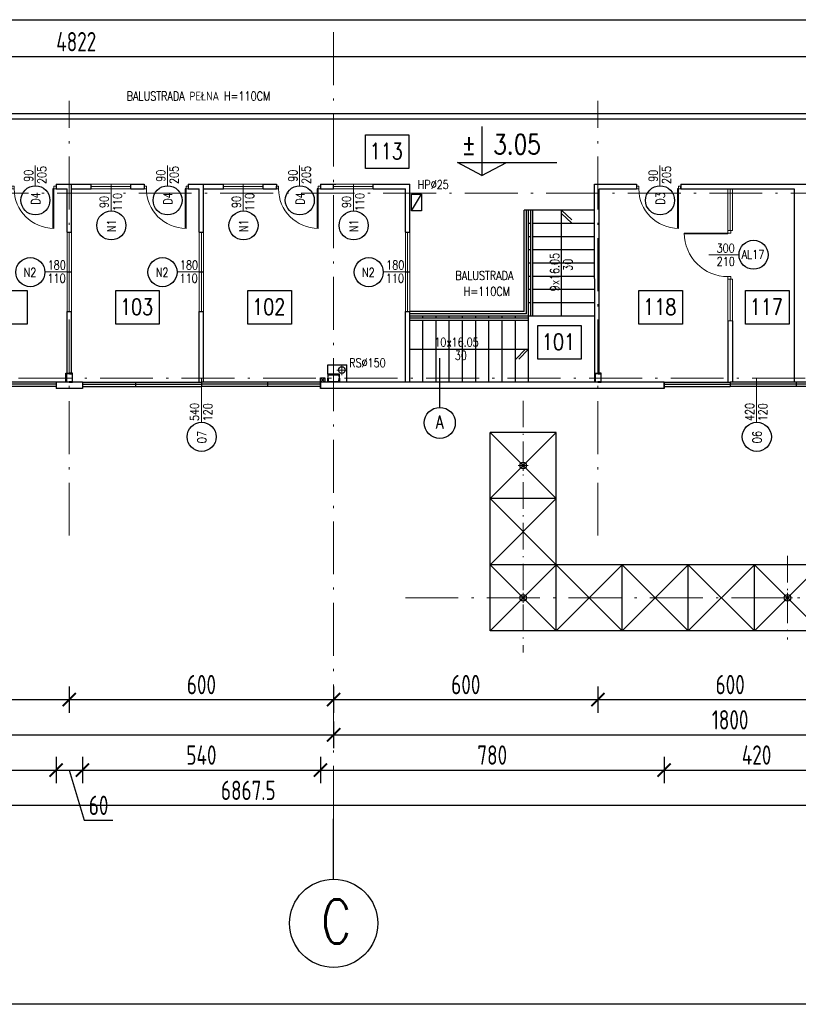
# Model space of a CAD drawing. Extents: x 153948 to 285449, y -89387 to -60195.
# Tile 20 of 108: x 251608 to 253375, y -89387 to -87152. Entities that reach past the tile are written whole.
import ezdxf
from ezdxf.enums import TextEntityAlignment as Align

# ---------------------------------------------------------------- set-up
doc = ezdxf.new("R2010")
doc.units = 0
doc.header["$LTSCALE"] = 100
doc.header["$MEASUREMENT"] = 0
doc.header["$PDMODE"] = 1
doc.linetypes.add('ACAD_ISO10W100', pattern=[18.5, 12, -3, 0.5, -3])
doc.linetypes.add('HIDDEN2', pattern=[4.7625, 3.175, -1.5875])
doc.layers.get('0').update_dxf_attribs({"linetype": 'CONTINUOUS'})
doc.layers.get('DEFPOINTS').update_dxf_attribs({"linetype": 'CONTINUOUS'})
for name, color, linetype in [('1', 2, 'CONTINUOUS'), ('A-ARM', 2, 'CONTINUOUS'), ('A-BUD-OP', 3, 'CONTINUOUS'), ('DRZWI', 5, 'CONTINUOUS'), ('K-STA', 2, 'CONTINUOUS'), ('OBRYS', 8, 'CONTINUOUS'), ('OKNA', 5, 'CONTINUOUS'), ('OPIS-POM', 2, 'CONTINUOUS'), ('R-----OP', 2, 'CONTINUOUS'), ('RYNNY', 2, 'CONTINUOUS'), ('SCHODY', 2, 'CONTINUOUS'), ('SCIANY-GK', 11, 'CONTINUOUS'), ('TEXT1', 2, 'CONTINUOUS'), ('WYMIARY', 1, 'CONTINUOUS')]:
    doc.layers.add(name, color=color, linetype=linetype)
for name, color, linetype, lineweight in [('ALUMINIUM', 5, 'CONTINUOUS', 13), ('OSIE', 8, 'ACAD_ISO10W100', 15), ('PANELE', 3, 'CONTINUOUS', 25)]:
    doc.layers.add(name, color=color, linetype=linetype, lineweight=lineweight)
doc.styles.add('DYBY-NORMALNY-0-8-N', font='ROMANS.SHX', dxfattribs={"width": 0.8})
doc.styles.add('STYLE2', font='isocp.shx', dxfattribs={"width": 0.8})
doc.styles.add('TXT3', font='SIMPLEX.SHX', dxfattribs={"width": 0.75, "height": 40})
doc.dimstyles.new('KRESKI_100', dxfattribs={"dimscale": 20, "dimtxt": 2.2, "dimasz": 1.5, "dimexe": 1.5, "dimexo": 1.5, "dimgap": 0.6, "dimtad": 1, "dimdec": 1, "dimrnd": 0.5, "dimdsep": 46, "dimtxsty": 'STYLE2', "dimblk1": 'ARCHTICK', "dimblk2": 'ARCHTICK', "dimsah": 1, "dimcen": 2.5, "dimdle": 1.5, "dimclrd": 10, "dimclre": 10, "dimclrt": 15, "dimadec": 0, "dimazin": 0, "dimtfac": 1, "dimtdec": 1, "dimtmove": 1, "dimatfit": 3, "dimldrblk": 'ARCHTICK', "dimfxl": 1.5, "dimfxlon": 1, "dimtolj": 1, "dimtzin": 0, "dimarcsym": 0})

# ---------------------------------------------------------------- blocks, each defined once
blk = doc.blocks.new('SC200X2')
at = {"layer": '1'}
for points in [[(-10, 7.5), (-10, 0), (-9.7, 0, 0.391021), (-9.1, 0.6), (-8.7, 5.6, -0.391021), (-7.6, 6.6), (7.6, 6.6, -0.391021), (8.7, 5.6), (9.1, 0.6, 0.391021), (9.7, 0), (10, 0), (10, 7.5)], [(-10, -7.5), (-10, 0), (-9.7, 0, -0.391021), (-9.1, -0.6), (-8.7, -5.6, 0.391021), (-7.6, -6.6), (7.6, -6.6, 0.391021), (8.7, -5.6), (9.1, -0.6, -0.391021), (9.7, 0), (10, 0), (10, -7.5)]]:
    blk.add_lwpolyline(points, format="xyb", close=True, dxfattribs=at)
blk = doc.blocks.new('SC260X2')
at = {"layer": '1'}
for points in [[(-13, 9), (-13, 0), (-12.4, 0), (-12.1, 7, -0.401015), (-11.1, 7.9), (11.1, 7.9, -0.401015), (12.1, 7), (12.4, 0), (13, 0), (13, 9)], [(-13, -9), (-13, 0), (-12.4, 0), (-12.1, -7, 0.401015), (-11.1, -7.9), (11.1, -7.9, 0.401015), (12.1, -7), (12.4, 0), (13, 0), (13, -9)]]:
    blk.add_lwpolyline(points, format="xyb", close=True, dxfattribs=at)
blk = doc.blocks.new('O120')
at = {"layer": 'OKNA', "ltscale": 0.1}
for p, q in [((0, 10), (120, 10)), ((0, 10), (0, 0)), ((0, 5), (120, 5)), ((0, 0), (120, 0)), ((120, 10), (120, 0))]:
    blk.add_line(p, q, dxfattribs=at)
blk = doc.blocks.new('O150')
at = {"layer": 'OKNA', "ltscale": 0.1}
for p, q in [((0, 0), (150, 0)), ((0, 0), (0, -10)), ((150, 0), (150, -10)), ((0, -5), (150, -5)), ((0, -10), (150, -10))]:
    blk.add_line(p, q, dxfattribs=at)
blk = doc.blocks.new('D100')
at = {"layer": 'ALUMINIUM'}
for p, q in [((0, 0), (0, -6)), ((0, 0), (5, 0)), ((5, -6), (5, 0)), ((95, 0), (100, 0)), ((95, 0), (95, -6)), ((100, 0), (100, -6)), ((0, -6), (5, -6)), ((95, -6), (100, -6))]:
    blk.add_line(p, q, dxfattribs=at)
at = {"layer": 'ALUMINIUM', "lineweight": 9}
blk.add_line((95, -6), (95, -96), dxfattribs=at)
blk.add_arc((95, -6), 90, 180, 270, dxfattribs=at)
at = {"layer": 'DEFPOINTS'}
for p, q in [((93, -6), (93, -95.9)), ((95, -6), (93, -6))]:
    blk.add_line(p, q, dxfattribs=at)
blk = doc.blocks.new('D110')
at = {"layer": 'ALUMINIUM'}
for p, q in [((0, 0), (5.5, 0)), ((0, 0), (0, -6.6)), ((5.5, -6.6), (5.5, 0)), ((104.5, 0), (104.5, -6.6)), ((104.5, 0), (110, 0)), ((110, 0), (110, -6.6)), ((0, -6.6), (5.5, -6.6)), ((104.5, -6.6), (102.3, -6.6)), ((102.3, -6.6), (102.3, -105.5)), ((104.5, -6.6), (110, -6.6)), ((104.5, -6.6), (104.5, -105.6))]:
    blk.add_line(p, q, dxfattribs=at)
blk.add_arc((104.5, -6.6), 99, 180, 270, dxfattribs=at)
blk = doc.blocks.new('_ARCHTICK')
at = {"color": 0, "linetype": 'ByBlock', "const_width": 0.15}
blk.add_lwpolyline([(-0.5, -0.5), (0.5, 0.5)], dxfattribs=at)
blk = doc.blocks.new('*D293')
at = {"layer": 'DEFPOINTS', "color": 0, "ltscale": 0.1, "transparency": 16777216}
for p in [(248692.9, -87989.2), (255560.4, -88489.2), (255560.4, -88935.2)]:
    blk.add_point(p, dxfattribs=at)
at = {"layer": 'WYMIARY', "color": 10, "lineweight": -2, "ltscale": 0.1, "transparency": 16777216}
for p, q in [((248692.9, -88905.2), (248692.9, -88965.2)), ((255560.4, -88905.2), (255560.4, -88965.2)), ((248662.9, -88935.2), (255590.4, -88935.2))]:
    blk.add_line(p, q, dxfattribs=at)
at = {"layer": 'WYMIARY', "color": 10, "lineweight": -2, "ltscale": 0.1, "transparency": 16777216, "xscale": 30, "yscale": 30, "zscale": 30, "rotation": 180}
blk.add_blockref('_ARCHTICK', (248692.9, -88935.2), dxfattribs=at)
at = {"layer": 'WYMIARY', "color": 10, "lineweight": -2, "ltscale": 0.1, "transparency": 16777216, "xscale": 30, "yscale": 30, "zscale": 30}
blk.add_blockref('_ARCHTICK', (255560.4, -88935.2), dxfattribs=at)
at = {"layer": 'WYMIARY', "color": 15, "ltscale": 0.1, "transparency": 16777216, "insert": (252126.7, -88901.2), "char_height": 44, "attachment_point": 5, "style": 'STYLE2'}
blk.add_mtext('\\A1;6867.5', dxfattribs=at)
blk = doc.blocks.new('*D296')
at = {"layer": 'DEFPOINTS', "color": 0, "ltscale": 0.1, "transparency": 16777216}
for p in [(250520.4, -88695.2), (252320.4, -88695.2), (252320.4, -88775.2)]:
    blk.add_point(p, dxfattribs=at)
at = {"layer": 'WYMIARY', "color": 10, "lineweight": -2, "ltscale": 0.1, "transparency": 16777216}
for p, q in [((250520.4, -88745.2), (250520.4, -88805.2)), ((252320.4, -88745.2), (252320.4, -88805.2)), ((250490.4, -88775.2), (252350.4, -88775.2))]:
    blk.add_line(p, q, dxfattribs=at)
at = {"layer": 'WYMIARY', "color": 10, "lineweight": -2, "ltscale": 0.1, "transparency": 16777216, "xscale": 30, "yscale": 30, "zscale": 30, "rotation": 180}
blk.add_blockref('_ARCHTICK', (250520.4, -88775.2), dxfattribs=at)
at = {"layer": 'WYMIARY', "color": 10, "lineweight": -2, "ltscale": 0.1, "transparency": 16777216, "xscale": 30, "yscale": 30, "zscale": 30}
blk.add_blockref('_ARCHTICK', (252320.4, -88775.2), dxfattribs=at)
at = {"layer": 'WYMIARY', "color": 15, "ltscale": 0.1, "transparency": 16777216, "insert": (251420.4, -88741.2), "char_height": 44, "attachment_point": 5, "style": 'STYLE2'}
blk.add_mtext('\\A1;1800', dxfattribs=at)
blk = doc.blocks.new('*D297')
at = {"layer": 'DEFPOINTS', "color": 0, "ltscale": 0.1, "transparency": 16777216}
for p in [(252320.4, -88695.2), (254120.4, -88695.2), (254120.4, -88775.2)]:
    blk.add_point(p, dxfattribs=at)
at = {"layer": 'WYMIARY', "color": 10, "lineweight": -2, "ltscale": 0.1, "transparency": 16777216}
for p, q in [((252320.4, -88745.2), (252320.4, -88805.2)), ((254120.4, -88745.2), (254120.4, -88805.2)), ((252290.4, -88775.2), (254150.4, -88775.2))]:
    blk.add_line(p, q, dxfattribs=at)
at = {"layer": 'WYMIARY', "color": 10, "lineweight": -2, "ltscale": 0.1, "transparency": 16777216, "xscale": 30, "yscale": 30, "zscale": 30, "rotation": 180}
blk.add_blockref('_ARCHTICK', (252320.4, -88775.2), dxfattribs=at)
at = {"layer": 'WYMIARY', "color": 10, "lineweight": -2, "ltscale": 0.1, "transparency": 16777216, "xscale": 30, "yscale": 30, "zscale": 30}
blk.add_blockref('_ARCHTICK', (254120.4, -88775.2), dxfattribs=at)
at = {"layer": 'WYMIARY', "color": 15, "ltscale": 0.1, "transparency": 16777216, "insert": (253220.4, -88741.2), "char_height": 44, "attachment_point": 5, "style": 'STYLE2'}
blk.add_mtext('\\A1;1800', dxfattribs=at)
blk = doc.blocks.new('*D306')
at = {"layer": 'DEFPOINTS', "color": 0, "ltscale": 0.1, "transparency": 16777216}
for p in [(251120.4, -88615.2), (251720.4, -88615.2), (251720.4, -88695.2)]:
    blk.add_point(p, dxfattribs=at)
at = {"layer": 'WYMIARY', "color": 10, "lineweight": -2, "ltscale": 0.1, "transparency": 16777216}
for p, q in [((251120.4, -88665.2), (251120.4, -88725.2)), ((251720.4, -88665.2), (251720.4, -88725.2)), ((251090.4, -88695.2), (251750.4, -88695.2))]:
    blk.add_line(p, q, dxfattribs=at)
at = {"layer": 'WYMIARY', "color": 10, "lineweight": -2, "ltscale": 0.1, "transparency": 16777216, "xscale": 30, "yscale": 30, "zscale": 30, "rotation": 180}
blk.add_blockref('_ARCHTICK', (251120.4, -88695.2), dxfattribs=at)
at = {"layer": 'WYMIARY', "color": 10, "lineweight": -2, "ltscale": 0.1, "transparency": 16777216, "xscale": 30, "yscale": 30, "zscale": 30}
blk.add_blockref('_ARCHTICK', (251720.4, -88695.2), dxfattribs=at)
at = {"layer": 'WYMIARY', "color": 15, "ltscale": 0.1, "transparency": 16777216, "insert": (251420.4, -88661.2), "char_height": 44, "attachment_point": 5, "style": 'STYLE2'}
blk.add_mtext('\\A1;600', dxfattribs=at)
blk = doc.blocks.new('*D307')
at = {"layer": 'DEFPOINTS', "color": 0, "ltscale": 0.1, "transparency": 16777216}
for p in [(252320.4, -88615.2), (251720.4, -88645.2), (252320.4, -88695.2)]:
    blk.add_point(p, dxfattribs=at)
at = {"layer": 'WYMIARY', "color": 10, "lineweight": -2, "ltscale": 0.1, "transparency": 16777216}
for p, q in [((252320.4, -88665.2), (252320.4, -88725.2)), ((251690.4, -88695.2), (252350.4, -88695.2)), ((251720.4, -88675.2), (251720.4, -88725.2))]:
    blk.add_line(p, q, dxfattribs=at)
at = {"layer": 'WYMIARY', "color": 10, "lineweight": -2, "ltscale": 0.1, "transparency": 16777216, "xscale": 30, "yscale": 30, "zscale": 30, "rotation": 180}
blk.add_blockref('_ARCHTICK', (251720.4, -88695.2), dxfattribs=at)
at = {"layer": 'WYMIARY', "color": 10, "lineweight": -2, "ltscale": 0.1, "transparency": 16777216, "xscale": 30, "yscale": 30, "zscale": 30}
blk.add_blockref('_ARCHTICK', (252320.4, -88695.2), dxfattribs=at)
at = {"layer": 'WYMIARY', "color": 15, "ltscale": 0.1, "transparency": 16777216, "insert": (252020.4, -88661.2), "char_height": 44, "attachment_point": 5, "style": 'STYLE2'}
blk.add_mtext('\\A1;600', dxfattribs=at)
blk = doc.blocks.new('*D308')
at = {"layer": 'DEFPOINTS', "color": 0, "ltscale": 0.1, "transparency": 16777216}
for p in [(252320.4, -88615.2), (252920.4, -88615.2), (252920.4, -88695.2)]:
    blk.add_point(p, dxfattribs=at)
at = {"layer": 'WYMIARY', "color": 10, "lineweight": -2, "ltscale": 0.1, "transparency": 16777216}
for p, q in [((252320.4, -88665.2), (252320.4, -88725.2)), ((252920.4, -88665.2), (252920.4, -88725.2)), ((252290.4, -88695.2), (252950.4, -88695.2))]:
    blk.add_line(p, q, dxfattribs=at)
at = {"layer": 'WYMIARY', "color": 10, "lineweight": -2, "ltscale": 0.1, "transparency": 16777216, "xscale": 30, "yscale": 30, "zscale": 30, "rotation": 180}
blk.add_blockref('_ARCHTICK', (252320.4, -88695.2), dxfattribs=at)
at = {"layer": 'WYMIARY', "color": 10, "lineweight": -2, "ltscale": 0.1, "transparency": 16777216, "xscale": 30, "yscale": 30, "zscale": 30}
blk.add_blockref('_ARCHTICK', (252920.4, -88695.2), dxfattribs=at)
at = {"layer": 'WYMIARY', "color": 15, "ltscale": 0.1, "transparency": 16777216, "insert": (252620.4, -88661.2), "char_height": 44, "attachment_point": 5, "style": 'STYLE2'}
blk.add_mtext('\\A1;600', dxfattribs=at)
blk = doc.blocks.new('*D309')
at = {"layer": 'DEFPOINTS', "color": 0, "ltscale": 0.1, "transparency": 16777216}
for p in [(252920.4, -88615.2), (253520.4, -88615.2), (253520.4, -88695.2)]:
    blk.add_point(p, dxfattribs=at)
at = {"layer": 'WYMIARY', "color": 10, "lineweight": -2, "ltscale": 0.1, "transparency": 16777216}
for p, q in [((252920.4, -88665.2), (252920.4, -88725.2)), ((253520.4, -88665.2), (253520.4, -88725.2)), ((252890.4, -88695.2), (253550.4, -88695.2))]:
    blk.add_line(p, q, dxfattribs=at)
at = {"layer": 'WYMIARY', "color": 10, "lineweight": -2, "ltscale": 0.1, "transparency": 16777216, "xscale": 30, "yscale": 30, "zscale": 30, "rotation": 180}
blk.add_blockref('_ARCHTICK', (252920.4, -88695.2), dxfattribs=at)
at = {"layer": 'WYMIARY', "color": 10, "lineweight": -2, "ltscale": 0.1, "transparency": 16777216, "xscale": 30, "yscale": 30, "zscale": 30}
blk.add_blockref('_ARCHTICK', (253520.4, -88695.2), dxfattribs=at)
at = {"layer": 'WYMIARY', "color": 15, "ltscale": 0.1, "transparency": 16777216, "insert": (253220.4, -88661.2), "char_height": 44, "attachment_point": 5, "style": 'STYLE2'}
blk.add_mtext('\\A1;600', dxfattribs=at)
blk = doc.blocks.new('*D324')
at = {"layer": 'DEFPOINTS', "color": 0, "ltscale": 0.1, "transparency": 16777216}
for p in [(251150.4, -88775.2), (251690.4, -88775.2), (251690.4, -88855.2)]:
    blk.add_point(p, dxfattribs=at)
at = {"layer": 'WYMIARY', "color": 10, "lineweight": -2, "ltscale": 0.1, "transparency": 16777216}
for p, q in [((251150.4, -88825.2), (251150.4, -88885.2)), ((251690.4, -88825.2), (251690.4, -88885.2)), ((251120.4, -88855.2), (251720.4, -88855.2))]:
    blk.add_line(p, q, dxfattribs=at)
at = {"layer": 'WYMIARY', "color": 10, "lineweight": -2, "ltscale": 0.1, "transparency": 16777216, "xscale": 30, "yscale": 30, "zscale": 30, "rotation": 180}
blk.add_blockref('_ARCHTICK', (251150.4, -88855.2), dxfattribs=at)
at = {"layer": 'WYMIARY', "color": 10, "lineweight": -2, "ltscale": 0.1, "transparency": 16777216, "xscale": 30, "yscale": 30, "zscale": 30}
blk.add_blockref('_ARCHTICK', (251690.4, -88855.2), dxfattribs=at)
at = {"layer": 'WYMIARY', "color": 15, "ltscale": 0.1, "transparency": 16777216, "insert": (251420.4, -88821.2), "char_height": 44, "attachment_point": 5, "style": 'STYLE2'}
blk.add_mtext('\\A1;540', dxfattribs=at)
blk = doc.blocks.new('*D325')
at = {"layer": 'DEFPOINTS', "color": 0, "ltscale": 0.1, "transparency": 16777216}
for p in [(251690.4, -88775.2), (251750.4, -88775.2), (251750.4, -88855.2)]:
    blk.add_point(p, dxfattribs=at)
at = {"layer": 'WYMIARY', "color": 10, "lineweight": -2, "ltscale": 0.1, "transparency": 16777216}
for p, q in [((251690.4, -88825.2), (251690.4, -88885.2)), ((251750.4, -88825.2), (251750.4, -88885.2)), ((251660.4, -88855.2), (251780.4, -88855.2)), ((251720.4, -88855.2), (251754.6, -88969.2)), ((251754.6, -88969.2), (251819.5, -88969.2))]:
    blk.add_line(p, q, dxfattribs=at)
at = {"layer": 'WYMIARY', "color": 10, "lineweight": -2, "ltscale": 0.1, "transparency": 16777216, "xscale": 30, "yscale": 30, "zscale": 30, "rotation": 180}
blk.add_blockref('_ARCHTICK', (251690.4, -88855.2), dxfattribs=at)
at = {"layer": 'WYMIARY', "color": 10, "lineweight": -2, "ltscale": 0.1, "transparency": 16777216, "xscale": 30, "yscale": 30, "zscale": 30}
blk.add_blockref('_ARCHTICK', (251750.4, -88855.2), dxfattribs=at)
at = {"layer": 'WYMIARY', "color": 15, "ltscale": 0.1, "transparency": 16777216, "insert": (251787, -88935.2), "char_height": 44, "attachment_point": 5, "style": 'STYLE2'}
blk.add_mtext('\\A1;60', dxfattribs=at)
blk = doc.blocks.new('*D326')
at = {"layer": 'DEFPOINTS', "color": 0, "ltscale": 0.1, "transparency": 16777216}
for p in [(251750.4, -88775.2), (252290.4, -88775.2), (252290.4, -88855.2)]:
    blk.add_point(p, dxfattribs=at)
at = {"layer": 'WYMIARY', "color": 10, "lineweight": -2, "ltscale": 0.1, "transparency": 16777216}
for p, q in [((251750.4, -88825.2), (251750.4, -88885.2)), ((252290.4, -88825.2), (252290.4, -88885.2)), ((251720.4, -88855.2), (252320.4, -88855.2))]:
    blk.add_line(p, q, dxfattribs=at)
at = {"layer": 'WYMIARY', "color": 10, "lineweight": -2, "ltscale": 0.1, "transparency": 16777216, "xscale": 30, "yscale": 30, "zscale": 30, "rotation": 180}
blk.add_blockref('_ARCHTICK', (251750.4, -88855.2), dxfattribs=at)
at = {"layer": 'WYMIARY', "color": 10, "lineweight": -2, "ltscale": 0.1, "transparency": 16777216, "xscale": 30, "yscale": 30, "zscale": 30}
blk.add_blockref('_ARCHTICK', (252290.4, -88855.2), dxfattribs=at)
at = {"layer": 'WYMIARY', "color": 15, "ltscale": 0.1, "transparency": 16777216, "insert": (252020.4, -88821.2), "char_height": 44, "attachment_point": 5, "style": 'STYLE2'}
blk.add_mtext('\\A1;540', dxfattribs=at)
blk = doc.blocks.new('*D327')
at = {"layer": 'DEFPOINTS', "color": 0, "ltscale": 0.1, "transparency": 16777216}
for p in [(252290.4, -88775.2), (253070.4, -88775.2), (253070.4, -88855.2)]:
    blk.add_point(p, dxfattribs=at)
at = {"layer": 'WYMIARY', "color": 10, "lineweight": -2, "ltscale": 0.1, "transparency": 16777216}
for p, q in [((252290.4, -88825.2), (252290.4, -88885.2)), ((253070.4, -88825.2), (253070.4, -88885.2)), ((252260.4, -88855.2), (253100.4, -88855.2))]:
    blk.add_line(p, q, dxfattribs=at)
at = {"layer": 'WYMIARY', "color": 10, "lineweight": -2, "ltscale": 0.1, "transparency": 16777216, "xscale": 30, "yscale": 30, "zscale": 30, "rotation": 180}
blk.add_blockref('_ARCHTICK', (252290.4, -88855.2), dxfattribs=at)
at = {"layer": 'WYMIARY', "color": 10, "lineweight": -2, "ltscale": 0.1, "transparency": 16777216, "xscale": 30, "yscale": 30, "zscale": 30}
blk.add_blockref('_ARCHTICK', (253070.4, -88855.2), dxfattribs=at)
at = {"layer": 'WYMIARY', "color": 15, "ltscale": 0.1, "transparency": 16777216, "insert": (252680.4, -88821.2), "char_height": 44, "attachment_point": 5, "style": 'STYLE2'}
blk.add_mtext('\\A1;780', dxfattribs=at)
blk = doc.blocks.new('*D328')
at = {"layer": 'DEFPOINTS', "color": 0, "ltscale": 0.1, "transparency": 16777216}
for p in [(253070.4, -88775.2), (253490.4, -88775.2), (253490.4, -88855.2)]:
    blk.add_point(p, dxfattribs=at)
at = {"layer": 'WYMIARY', "color": 10, "lineweight": -2, "ltscale": 0.1, "transparency": 16777216}
for p, q in [((253070.4, -88825.2), (253070.4, -88885.2)), ((253490.4, -88825.2), (253490.4, -88885.2)), ((253040.4, -88855.2), (253520.4, -88855.2))]:
    blk.add_line(p, q, dxfattribs=at)
at = {"layer": 'WYMIARY', "color": 10, "lineweight": -2, "ltscale": 0.1, "transparency": 16777216, "xscale": 30, "yscale": 30, "zscale": 30, "rotation": 180}
blk.add_blockref('_ARCHTICK', (253070.4, -88855.2), dxfattribs=at)
at = {"layer": 'WYMIARY', "color": 10, "lineweight": -2, "ltscale": 0.1, "transparency": 16777216, "xscale": 30, "yscale": 30, "zscale": 30}
blk.add_blockref('_ARCHTICK', (253490.4, -88855.2), dxfattribs=at)
at = {"layer": 'WYMIARY', "color": 15, "ltscale": 0.1, "transparency": 16777216, "insert": (253280.4, -88821.1), "char_height": 44, "attachment_point": 5, "style": 'STYLE2'}
blk.add_mtext('\\A1;420', dxfattribs=at)
blk = doc.blocks.new('*D343')
at = {"layer": 'DEFPOINTS', "color": 0, "ltscale": 0.1, "transparency": 16777216}
for p in [(254147.4, -87236), (249325.3, -87365.7), (254147.4, -87365.7)]:
    blk.add_point(p, dxfattribs=at)
at = {"layer": 'WYMIARY', "color": 10, "lineweight": -2, "ltscale": 0.1, "transparency": 16777216}
for p, q in [((249325.3, -87266), (249325.3, -87206)), ((254147.4, -87266), (254147.4, -87206)), ((249295.3, -87236), (254177.4, -87236))]:
    blk.add_line(p, q, dxfattribs=at)
at = {"layer": 'WYMIARY', "color": 10, "lineweight": -2, "ltscale": 0.1, "transparency": 16777216, "xscale": 30, "yscale": 30, "zscale": 30, "rotation": 180}
blk.add_blockref('_ARCHTICK', (249325.3, -87236), dxfattribs=at)
at = {"layer": 'WYMIARY', "color": 10, "lineweight": -2, "ltscale": 0.1, "transparency": 16777216, "xscale": 30, "yscale": 30, "zscale": 30}
blk.add_blockref('_ARCHTICK', (254147.4, -87236), dxfattribs=at)
at = {"layer": 'WYMIARY', "color": 15, "ltscale": 0.1, "transparency": 16777216, "insert": (251736.3, -87202), "char_height": 44, "attachment_point": 5, "style": 'STYLE2'}
blk.add_mtext('\\A1;4822', dxfattribs=at)

msp = doc.modelspace()

# ---------------------------------------------------------------- linework, layer by layer
at = {"layer": 'A-ARM'}
msp.add_line((252497.12, -87586.12), (252519.62, -87547.8), dxfattribs=at)
msp.add_lwpolyline([(252519.62, -87586.12), (252497.12, -87586.12), (252497.12, -87547.8), (252519.62, -87547.8)], close=True, dxfattribs=at)
at = {"layer": 'A-BUD-OP'}
for p, q in [((252657.09, -87394.32), (252657.09, -87505.41)), ((252601.52, -87476.43), (252826.74, -87476.43)), ((252657.09, -87505.41), (252601.52, -87476.43)), ((252657.09, -87505.41), (252712.67, -87476.43))]:
    msp.add_line(p, q, dxfattribs=at)
at = {"layer": 'ALUMINIUM', "ltscale": 0.1}
for p, q in [((251770.4, -87535.68), (251770.4, -87525.66)), ((251860.4, -87525.68), (251770.4, -87525.68)), ((251860.4, -87530.68), (251770.4, -87530.68)), ((251860.4, -87535.68), (251860.4, -87525.68)), ((252070.4, -87535.68), (252070.4, -87525.66)), ((252160.4, -87525.68), (252070.4, -87525.68)), ((252160.4, -87530.68), (252070.4, -87530.68)), ((252160.4, -87535.68), (252160.4, -87525.68)), ((252320.4, -87535.68), (252320.4, -87525.68)), ((252320.4, -87525.68), (252410.4, -87525.68)), ((252320.4, -87530.68), (252410.4, -87530.68)), ((252410.4, -87535.68), (252410.4, -87525.66)), ((252410.4, -87535.7), (252410.4, -87525.7)), ((251860.4, -87535.68), (251770.4, -87535.68)), ((252160.4, -87535.68), (252070.4, -87535.68)), ((252320.4, -87535.68), (252410.4, -87535.68)), ((253215.4, -87630.7), (253215.37, -87535.7)), ((253220.4, -87630.7), (253220.36, -87535.7)), ((253225.4, -87630.7), (253225.37, -87535.7)), ((251715.37, -87724.65), (251715.37, -87634.65)), ((251715.37, -87634.65), (251725.39, -87634.65)), ((251720.37, -87724.65), (251720.37, -87634.65)), ((251725.37, -87724.65), (251725.37, -87634.65)), ((252015.37, -87634.65), (252025.39, -87634.65)), ((252015.37, -87724.65), (252015.37, -87634.65)), ((252020.37, -87724.65), (252020.37, -87634.65)), ((252025.37, -87724.65), (252025.37, -87634.65)), ((252483.45, -87724.66), (252483.45, -87634.66)), ((252483.45, -87634.66), (252493.47, -87634.66)), ((252488.45, -87724.66), (252488.45, -87634.66)), ((252493.45, -87724.66), (252493.45, -87634.66)), ((253215.45, -87630.7), (253225.45, -87630.7)), ((251715.37, -87724.65), (251725.39, -87724.65)), ((251715.37, -87814.65), (251715.37, -87724.65)), ((251715.37, -87724.65), (251725.37, -87724.65)), ((251720.37, -87814.65), (251720.37, -87724.65)), ((251725.37, -87814.65), (251725.37, -87724.65)), ((252015.37, -87724.65), (252025.37, -87724.65)), ((252015.37, -87814.65), (252015.37, -87724.65)), ((252015.37, -87724.65), (252025.39, -87724.65)), ((252020.37, -87814.65), (252020.37, -87724.65)), ((252025.37, -87814.65), (252025.37, -87724.65)), ((252483.45, -87724.66), (252493.47, -87724.66)), ((252483.45, -87814.66), (252483.45, -87724.66)), ((252483.45, -87724.66), (252493.45, -87724.66)), ((252488.45, -87814.66), (252488.45, -87724.66)), ((252493.45, -87814.66), (252493.45, -87724.66)), ((253215.4, -87740.73), (253225.4, -87740.73)), ((253215.4, -87835.7), (253215.4, -87740.73)), ((253220.4, -87835.7), (253220.4, -87740.73)), ((253225.4, -87835.7), (253225.4, -87740.73)), ((251715.37, -87814.65), (251725.37, -87814.65)), ((252015.37, -87814.65), (252025.37, -87814.65)), ((252483.45, -87814.66), (252493.45, -87814.66)), ((253215.4, -87835.7), (253225.4, -87835.7))]:
    msp.add_line(p, q, dxfattribs=at)
at = {"layer": 'K-STA'}
for p, q in [((254147.4, -87365.66), (249325.29, -87365.66)), ((254147.4, -87377.66), (249325.29, -87377.66))]:
    msp.add_line(p, q, dxfattribs=at)
at = {"layer": 'K-STA', "ltscale": 0.1}
for p, q in [((252290.43, -87964.71), (252300.43, -87974.71)), ((252290.43, -87974.71), (252300.43, -87964.71))]:
    msp.add_line(p, q, dxfattribs=at)
at = {"layer": 'K-STA', "color": 3, "ltscale": 0.1}
for p, q in [((252825.4, -88089.16), (252675.4, -88089.16)), ((252675.4, -88239.16), (252675.4, -88089.16)), ((252675.4, -88239.16), (252675.4, -88089.16)), ((252825.4, -88239.16), (252675.4, -88089.16)), ((252825.4, -88089.16), (252675.4, -88089.16)), ((252825.4, -88089.16), (252675.4, -88239.16)), ((252825.4, -88239.16), (252825.4, -88089.16)), ((252825.4, -88239.16), (252825.4, -88089.16)), ((252825.4, -88239.16), (252825.4, -88089.16)), ((252825.4, -88239.16), (252825.4, -88089.16)), ((252675.4, -88389.16), (252675.4, -88239.16)), ((252675.4, -88389.16), (252675.4, -88239.16)), ((252825.4, -88239.16), (252675.4, -88389.16)), ((252825.4, -88389.16), (252675.4, -88239.16)), ((252825.4, -88239.16), (252675.4, -88239.16)), ((252825.4, -88239.16), (252675.4, -88239.16)), ((252825.4, -88389.16), (252825.4, -88239.16)), ((252825.4, -88389.16), (252675.4, -88539.16)), ((252825.4, -88389.16), (252675.4, -88389.16)), ((252825.4, -88539.16), (252675.4, -88389.16)), ((252675.4, -88539.16), (252675.4, -88389.16)), ((252675.4, -88539.16), (252675.4, -88389.16)), ((252825.4, -88389.16), (252675.4, -88389.16)), ((252825.4, -88539.16), (252825.4, -88389.16)), ((252975.4, -88389.16), (252825.4, -88389.16)), ((252975.4, -88389.16), (252825.4, -88539.16)), ((252975.4, -88539.16), (252825.4, -88389.16)), ((252825.4, -88539.16), (252825.4, -88389.16)), ((252825.4, -88539.16), (252825.4, -88389.16)), ((252825.4, -88539.16), (252825.4, -88389.16)), ((252975.4, -88539.16), (252975.4, -88389.16)), ((253125.4, -88539.16), (252975.4, -88389.16)), ((253125.4, -88389.16), (252975.4, -88389.16)), ((253125.4, -88389.16), (252975.4, -88539.16)), ((253275.4, -88389.16), (253125.4, -88539.16)), ((253275.4, -88389.16), (253125.4, -88389.16)), ((253275.4, -88539.16), (253125.4, -88389.16)), ((253125.4, -88539.16), (253125.4, -88389.16)), ((253275.4, -88539.16), (253275.4, -88389.16)), ((253275.4, -88539.16), (253275.4, -88389.16)), ((253425.4, -88539.16), (253275.4, -88389.16)), ((253425.4, -88389.16), (253275.4, -88389.16)), ((253425.4, -88389.16), (253275.4, -88539.16)), ((252825.4, -88539.16), (252675.4, -88539.16)), ((252975.4, -88539.16), (252825.4, -88539.16)), ((253125.4, -88539.16), (252975.4, -88539.16)), ((253275.4, -88539.16), (253125.4, -88539.16)), ((253425.4, -88539.16), (253275.4, -88539.16))]:
    msp.add_line(p, q, dxfattribs=at)
at = {"layer": 'K-STA'}
msp.add_lwpolyline([(252290.43, -87964.71), (252300.43, -87964.71), (252300.43, -87974.71), (252290.43, -87974.71)], close=True, dxfattribs=at)
at = {"layer": 'K-STA', "ltscale": 0.1}
for centre in [(252750.4, -88164.16), (252750.4, -88464.16), (253350.4, -88464.16)]:
    msp.add_circle(centre, 7.5, dxfattribs=at)
at = {"layer": 'OBRYS', "ltscale": 0.5}
msp.add_lwpolyline([(247093.47, -87152.09), (255560.4, -87152.09), (255560.4, -89386.83), (247093.47, -89386.83)], close=True, dxfattribs=at)
at = {"layer": 'OPIS-POM'}
for points in [[(252392.66, -87413.71), (252491.33, -87413.71), (252491.33, -87490.02), (252392.66, -87490.02)], [(251526.03, -87767.03), (251624.7, -87767.03), (251624.7, -87843.35), (251526.03, -87843.35)], [(251826.03, -87767.03), (251924.7, -87767.03), (251924.7, -87843.35), (251826.03, -87843.35)], [(252126.03, -87767.03), (252224.7, -87767.03), (252224.7, -87843.35), (252126.03, -87843.35)], [(253013.48, -87767.03), (253112.15, -87767.03), (253112.15, -87843.35), (253013.48, -87843.35)], [(253255.37, -87767.03), (253354.04, -87767.03), (253354.04, -87843.35), (253255.37, -87843.35)], [(252783.56, -87846.29), (252882.23, -87846.29), (252882.23, -87922.6), (252783.56, -87922.6)]]:
    msp.add_lwpolyline(points, close=True, dxfattribs=at)
at = {"layer": 'OSIE', "ltscale": 0.1}
for p, q in [((252320.4, -88965.66), (252320.4, -87152.09)), ((251720.4, -88322.89), (251720.4, -87336.08)), ((252920.4, -88322.89), (252920.4, -87336.08)), ((248363.17, -87545.66), (255560.4, -87545.66)), ((252339.26, -87959), (252339.26, -87936.21)), ((252327.87, -87947.6), (252350.66, -87947.6)), ((247720.4, -87965.66), (255560.4, -87965.66)), ((252750.4, -88175.92), (252750.4, -88153.13)), ((252761.8, -88164.16), (252739.01, -88164.16)), ((252483.42, -88464.16), (254625.4, -88464.16)), ((252761.8, -88464.16), (252739.01, -88464.16)), ((252750.4, -88475.92), (252750.4, -88453.13)), ((253361.8, -88464.16), (253339.01, -88464.16)), ((253350.4, -88475.92), (253350.4, -88453.13))]:
    msp.add_line(p, q, dxfattribs=at)
at = {"layer": 'OSIE', "ltscale": 0.05}
for p, q in [((252750.4, -88016.91), (252750.4, -88587.97)), ((253350.4, -88369.16), (253350.4, -88559.16))]:
    msp.add_line(p, q, dxfattribs=at)
at = {"layer": 'PANELE', "ltscale": 0.1}
for p, q in [((251690.4, -87974.66), (251690.4, -87989.16)), ((251750.4, -87974.66), (251750.4, -87989.16)), ((252290.4, -87989.16), (252290.4, -87974.66)), ((252290.4, -87974.66), (252290.4, -87989.16)), ((253070.4, -87974.66), (253070.4, -87989.16)), ((253070.4, -87989.16), (253070.4, -87974.66))]:
    msp.add_line(p, q, dxfattribs=at)
at = {"layer": 'PANELE', "ltscale": 0.5}
for p, q in [((251750.4, -87974.66), (251690.4, -87974.66)), ((253070.4, -87974.66), (252290.4, -87974.66)), ((251750.4, -87989.16), (251690.4, -87989.16)), ((253070.4, -87989.16), (252290.4, -87989.16))]:
    msp.add_line(p, q, dxfattribs=at)
at = {"layer": 'R-----OP'}
msp.add_line((252561.06, -87920.25), (252561.06, -88031.99), dxfattribs=at)
at = {"layer": 'R-----OP', "lineweight": 13}
for points in [[(251643.13, -87529.61), (251643.13, -87482.77)], [(251943.13, -87529.61), (251943.13, -87482.77)], [(252243.13, -87529.61), (252243.13, -87482.77)], [(253060.83, -87529.66), (253060.83, -87482.81)], [(251815.4, -87586.49), (251815.4, -87525.68)], [(252115.4, -87586.49), (252115.4, -87525.68)], [(252365.4, -87586.51), (252365.4, -87525.7)], [(253239.33, -87685.7), (253172.25, -87685.7)], [(251664.56, -87724.65), (251725.37, -87724.65)], [(251964.56, -87724.65), (252025.37, -87724.65)], [(252432.64, -87724.66), (252493.45, -87724.66)], [(252020.4, -88066.32), (252020.4, -87964.66)], [(253280.41, -88066.32), (253280.41, -87964.66)]]:
    msp.add_lwpolyline(points, dxfattribs=at)
at = {"layer": 'R-----OP'}
for centre, radius in [((251643.61, -87562.05), 33), ((251943.61, -87562.05), 33), ((252243.61, -87562.05), 33), ((253061.31, -87562.1), 33), ((251815.88, -87618.98), 33), ((252115.88, -87618.98), 33), ((252365.88, -87619.01), 33), ((253273.48, -87685.58), 33), ((251632.07, -87725.13), 33), ((251932.07, -87725.13), 33), ((252400.15, -87725.14), 33), ((252561.45, -88067.17), 35.19), ((252020.88, -88098.81), 33), ((253280.88, -88098.81), 33)]:
    msp.add_circle(centre, radius, dxfattribs=at)
at = {"layer": 'RYNNY', "ltscale": 0.1}
msp.add_circle((252339.26, -87947.24), 7.5, dxfattribs=at)
at = {"layer": 'SCHODY', "ltscale": 0.1}
for p, q in [((252752.9, -87814.66), (252752.97, -87584.65)), ((252912.9, -87584.66), (252752.97, -87584.65)), ((252757.9, -87819.66), (252757.97, -87584.66)), ((252762.91, -87824.66), (252762.84, -87584.66)), ((252767.91, -87824.66), (252767.84, -87584.66)), ((252772.91, -87824.66), (252772.84, -87584.65)), ((252837.9, -87824.66), (252837.9, -87584.66)), ((252767.84, -87614.66), (252762.9, -87614.66)), ((252912.9, -87614.66), (252772.84, -87614.66)), ((252767.85, -87644.66), (252762.9, -87644.66)), ((252912.9, -87644.66), (252772.85, -87644.66)), ((252767.86, -87674.66), (252762.9, -87674.66)), ((252912.9, -87674.66), (252772.86, -87674.66)), ((252767.87, -87704.66), (252762.9, -87704.66)), ((252912.9, -87704.66), (252772.87, -87704.66)), ((252767.88, -87734.66), (252762.9, -87734.66)), ((252912.9, -87734.66), (252772.88, -87734.66)), ((252767.89, -87764.66), (252762.9, -87764.66)), ((252912.9, -87764.66), (252772.89, -87764.66)), ((252767.9, -87794.66), (252762.9, -87794.66)), ((252912.9, -87794.66), (252772.9, -87794.66)), ((252522.9, -87829.66), (252522.9, -87824.66)), ((252552.9, -87829.66), (252552.9, -87824.66)), ((252582.9, -87829.66), (252582.9, -87824.66)), ((252612.9, -87829.66), (252612.9, -87824.66)), ((252642.9, -87829.66), (252642.9, -87824.66)), ((252672.9, -87829.66), (252672.9, -87824.66)), ((252702.9, -87829.66), (252702.9, -87824.66)), ((252732.9, -87829.66), (252732.9, -87824.66)), ((252762.9, -87974.66), (252762.9, -87824.66)), ((252912.9, -87824.66), (252762.91, -87824.66)), ((252522.9, -87974.66), (252522.9, -87834.66)), ((252552.9, -87974.66), (252552.9, -87834.66)), ((252582.9, -87974.66), (252582.9, -87834.66)), ((252612.9, -87974.66), (252612.9, -87834.66)), ((252642.9, -87974.66), (252642.9, -87834.66)), ((252672.9, -87974.66), (252672.9, -87834.66)), ((252702.9, -87974.66), (252702.9, -87834.66)), ((252732.9, -87974.66), (252732.9, -87834.66)), ((252492.9, -87899.66), (252762.9, -87899.66))]:
    msp.add_line(p, q, dxfattribs=at)
at = {"layer": 'SCHODY', "linetype": 'HIDDEN2', "ltscale": 0.1}
for p, q in [((252837.9, -87584.66), (252869.12, -87614.66)), ((252837.9, -87591.59), (252861.91, -87614.66)), ((252755.97, -87899.66), (252732.9, -87923.66)), ((252762.9, -87899.66), (252732.9, -87930.88))]:
    msp.add_line(p, q, dxfattribs=at)
at = {"layer": 'SCHODY', "ltscale": 0.5}
for p, q in [((252752.9, -87814.66), (252493.45, -87814.66)), ((252757.9, -87819.66), (252493.45, -87819.66)), ((252762.91, -87824.66), (252493.45, -87824.66)), ((252762.9, -87829.66), (252493.45, -87829.66)), ((252762.9, -87834.66), (252493.45, -87834.66))]:
    msp.add_line(p, q, dxfattribs=at)
at = {"layer": 'SCIANY-GK', "ltscale": 0.1}
for p, q in [((251690.4, -87525.66), (251725.31, -87525.66)), ((251690.4, -87525.66), (251690.4, -87535.66)), ((251725.31, -87525.66), (251770.4, -87525.66)), ((251725.33, -87634.65), (251725.31, -87525.66)), ((251770.4, -87535.68), (251770.4, -87525.68)), ((251860.4, -87525.66), (251890.4, -87525.66)), ((251860.4, -87535.68), (251860.4, -87525.68)), ((251890.4, -87525.66), (251890.4, -87535.66)), ((251990.4, -87525.66), (251990.4, -87535.66)), ((251990.4, -87525.66), (252025.31, -87525.66)), ((252025.33, -87634.65), (252025.31, -87525.66)), ((252025.31, -87525.66), (252070.4, -87525.66)), ((252070.4, -87535.68), (252070.4, -87525.68)), ((252160.4, -87525.66), (252190.4, -87525.66)), ((252160.4, -87535.68), (252160.4, -87525.68)), ((252190.4, -87525.66), (252190.4, -87535.66)), ((252290.4, -87525.66), (252325.31, -87525.66)), ((252290.4, -87525.66), (252290.4, -87535.66)), ((252320.4, -87535.68), (252320.4, -87525.68)), ((252410.4, -87535.68), (252410.4, -87525.68)), ((252410.4, -87535.7), (252410.4, -87525.7)), ((252410.4, -87525.7), (252493.39, -87525.7)), ((252493.41, -87634.66), (252493.39, -87525.7)), ((252912.86, -87525.66), (253008.1, -87525.66)), ((252912.9, -87954.66), (252912.86, -87525.66)), ((253008.1, -87525.66), (253008.1, -87535.66)), ((253108.1, -87525.7), (253374.76, -87525.7)), ((253108.1, -87525.7), (253108.1, -87535.7)), ((253374.76, -87525.7), (253494.77, -87525.66)), ((251690.4, -87535.66), (251715.36, -87535.66)), ((251715.37, -87634.65), (251715.36, -87535.66)), ((251725.31, -87535.66), (251770.4, -87535.66)), ((251860.4, -87535.66), (251890.4, -87535.66)), ((251990.4, -87535.66), (252015.36, -87535.66)), ((252015.37, -87634.65), (252015.36, -87535.66)), ((252025.31, -87535.66), (252070.4, -87535.66)), ((252160.4, -87535.66), (252190.4, -87535.66)), ((252290.4, -87535.66), (252320.4, -87535.68)), ((252410.4, -87535.7), (252483.44, -87535.7)), ((252483.45, -87634.66), (252483.44, -87535.7)), ((252493.41, -87555.66), (252493.36, -87535.66)), ((252922.9, -87535.66), (253008.1, -87535.66)), ((252922.9, -87954.66), (252922.9, -87535.66)), ((253108.1, -87535.7), (253365.4, -87535.7)), ((253365.4, -87535.7), (253365.4, -87975.55)), ((251715.37, -87634.65), (251725.37, -87634.65)), ((252015.37, -87634.65), (252025.37, -87634.65)), ((252483.45, -87634.66), (252493.45, -87634.66)), ((251715.37, -87724.65), (251725.37, -87724.65)), ((251715.37, -87724.65), (251725.37, -87724.65)), ((252015.37, -87724.65), (252025.37, -87724.65)), ((252015.37, -87724.65), (252025.37, -87724.65)), ((252483.45, -87724.66), (252493.45, -87724.66)), ((252483.45, -87724.66), (252493.45, -87724.66)), ((251715.37, -87814.65), (251725.37, -87814.65)), ((251715.42, -87954.66), (251715.4, -87814.65)), ((251725.38, -87954.66), (251725.36, -87814.65)), ((252015.37, -87814.65), (252025.37, -87814.65)), ((252015.42, -87974.66), (252015.4, -87814.65)), ((252025.38, -87974.66), (252025.36, -87814.65)), ((252483.45, -87814.66), (252493.45, -87814.66)), ((252483.5, -87974.66), (252483.48, -87814.66)), ((252493.46, -87974.66), (252493.43, -87814.66)), ((253215.4, -87835.7), (253215.4, -87975.55)), ((253225.4, -87835.7), (253225.4, -87975.55)), ((252307.4, -87956.66), (252307.4, -87935.66)), ((252307.4, -87935.66), (252350.4, -87935.66)), ((252350.4, -87974.66), (252350.4, -87935.66))]:
    msp.add_line(p, q, dxfattribs=at)
at = {"layer": 'TEXT1'}
msp.add_line((252320.4, -89103.03), (252320.4, -88965.66), dxfattribs=at)
msp.add_circle((252320.4, -89203.03), 100, dxfattribs=at)

# ---------------------------------------------------------------- block references
at = {"layer": 'ALUMINIUM', "ltscale": 0.1, "xscale": -1, "rotation": 270}
msp.add_blockref('D110', (253222, -87740.73), dxfattribs=at)
at = {"layer": 'DRZWI', "ltscale": 0.12}
for p in [(251590.38, -87529.7), (251890.38, -87529.7), (252190.38, -87529.7), (253008.08, -87529.74)]:
    msp.add_blockref('D100', p, dxfattribs=at)
at = {"layer": 'K-STA', "ltscale": 0.5, "rotation": 270}
for p in [(251720.4, -87964.66), (252920.4, -87964.66)]:
    msp.add_blockref('SC200X2', p, dxfattribs=at)
at = {"layer": 'K-STA', "ltscale": 0.5}
msp.add_blockref('SC260X2', (252320.4, -87965.66), dxfattribs=at)
at = {"layer": 'OKNA', "ltscale": 0.1, "xscale": -1}
for p in [(251690.4, -87984.66), (252290.4, -87984.66), (253490.4, -87984.66)]:
    msp.add_blockref('O120', p, dxfattribs=at)
at = {"layer": 'OKNA', "ltscale": 0.1}
msp.add_blockref('O120', (251750.4, -87984.66), dxfattribs=at)
at = {"layer": 'OKNA'}
for p in [(251870.4, -87974.66), (253070.4, -87974.66)]:
    msp.add_blockref('O150', p, dxfattribs=at)
at = {"layer": 'OKNA', "xscale": -1}
for p in [(252170.4, -87974.66), (253370.4, -87974.66)]:
    msp.add_blockref('O150', p, dxfattribs=at)

# ---------------------------------------------------------------- texts
at = {"layer": 'A-BUD-OP', "style": 'DYBY-NORMALNY-0-8-N', "width": 0.8}
for s, p in [('%%p', (252610.26, -87457.31)), ('3.05', (252682.75, -87457.31))]:
    msp.add_text(s, height=45, dxfattribs=at).set_placement(p)
at = {"layer": 'OPIS-POM', "style": 'DYBY-NORMALNY-0-8-N', "width": 0.8}
for s, p in [('113', (252439.87, -87450.53)), ('103', (251873.23, -87803.85)), ('102', (252173.23, -87803.85)), ('118', (253060.69, -87803.85)), ('117', (253302.58, -87803.85)), ('101', (252830.77, -87883.1))]:
    msp.add_text(s, height=36.562, dxfattribs=at).set_placement(p, align=Align.MIDDLE)
at = {"layer": 'R-----OP', "color": 2, "style": 'DYBY-NORMALNY-0-8-N', "width": 0.8}
for s, p in [('BALUSTRADA PEŁNA H=110CM', (252013.6, -87325.43)), ('HP%%c25', (252546.57, -87526.34)), ('300', (253210.11, -87670.7)), ('210', (253210.51, -87700.92)), ('BALUSTRADA', (252662.66, -87732.76)), (' H=110CM', (252662.66, -87768.7)), ('RS%%c150', (252397.24, -87930.7))]:
    msp.add_text(s, height=20, dxfattribs=at).set_placement(p, align=Align.MIDDLE)
for s, p in [('205', (251658.35, -87504.56)), ('205', (251958.35, -87504.56)), ('205', (252258.35, -87504.56)), ('205', (253076.05, -87504.6)), ('90', (251628.13, -87506.39)), ('90', (251928.13, -87506.39)), ('90', (252228.13, -87506.39)), ('90', (253045.83, -87506.43))]:
    msp.add_text(s, height=20, rotation=90, dxfattribs=at).set_placement(p, align=Align.MIDDLE)
for s, p in [('D4', (251644.28, -87557.84)), ('D4', (251944.28, -87557.84)), ('D4', (252244.28, -87557.84)), ('D3', (253061.98, -87557.88)), ('N1', (251816.41, -87619.84)), ('N1', (252116.41, -87619.84)), ('N1', (252366.41, -87619.86)), ('O7', (252021.41, -88099.67)), ('O6', (253281.41, -88099.67))]:
    msp.add_text(s, height=20, rotation=90, dxfattribs=at).set_placement(p, align=Align.MIDDLE_CENTER)
for s, p in [('90', (251809.68, -87579.54)), ('110', (251839.78, -87586.37)), ('90', (252109.68, -87579.54)), ('110', (252139.78, -87586.37)), ('90', (252359.68, -87579.57)), ('110', (252389.78, -87586.39)), ('9x16.05', (252832.18, -87768.46)), ('30', (252862.28, -87722.18)), ('540', (252014.68, -88063.07)), ('120', (252044.78, -88063.61)), ('420', (253274.68, -88063.07)), ('120', (253304.78, -88063.61))]:
    msp.add_text(s, height=20, rotation=90, dxfattribs=at).set_placement(p)
for s, p in [('AL17', (253272.24, -87684.91)), ('N2', (251631.21, -87725.66)), ('N2', (251931.21, -87725.66)), ('N2', (252399.29, -87725.66))]:
    msp.add_text(s, height=20, dxfattribs=at).set_placement(p, align=Align.MIDDLE_CENTER)
for s, p in [('180', (251671.51, -87718.93)), ('180', (251971.51, -87718.93)), ('180', (252439.59, -87718.93)), ('110', (251670.97, -87749.03)), ('110', (251970.97, -87749.03)), ('110', (252439.05, -87749.03)), ('10x16.05', (252549.1, -87893.93)), ('30', (252595.38, -87924.03))]:
    msp.add_text(s, height=20, dxfattribs=at).set_placement(p)
at = {"layer": 'R-----OP', "style": 'DYBY-NORMALNY-0-8-N', "width": 0.8}
msp.add_text('A', height=30, dxfattribs=at).set_placement((252561.04, -88065.06), align=Align.MIDDLE)
at = {"layer": 'TEXT1', "style": 'TXT3', "width": 0.75}
msp.add_text('C', height=100, dxfattribs=at).set_placement((252292.56, -89248.75))

# ---------------------------------------------------------------- dimensions: what is measured, and where the dimension line sits
at = {"layer": 'WYMIARY', "ltscale": 0.1}
for base, p1, p2, picture, middle in [((254147.4, -87236), (249325.29, -87365.66), (254147.4, -87365.66), '*D343', (251736.35, -87201.99)), ((255560.4, -88935.15), (248692.9, -87989.16), (255560.4, -88489.16), '*D293', (252126.65, -88901.15)), ((251720.4, -88695.15), (251120.4, -88615.15), (251720.4, -88615.15), '*D306', (251420.4, -88661.15)), ((252320.4, -88695.15), (251720.4, -88645.15), (252320.4, -88615.15), '*D307', (252020.4, -88661.15)), ((252920.4, -88695.15), (252320.4, -88615.15), (252920.4, -88615.15), '*D308', (252620.4, -88661.15)), ((253520.4, -88695.15), (252920.4, -88615.15), (253520.4, -88615.15), '*D309', (253220.4, -88661.15)), ((252320.4, -88775.15), (250520.4, -88695.15), (252320.4, -88695.15), '*D296', (251420.4, -88741.15)), ((254120.4, -88775.15), (252320.4, -88695.15), (254120.4, -88695.15), '*D297', (253220.4, -88741.15)), ((251690.4, -88855.15), (251150.4, -88775.15), (251690.4, -88775.15), '*D324', (251420.4, -88821.15)), ((251750.4, -88855.15), (251690.4, -88775.15), (251750.4, -88775.15), '*D325', (251766.6, -88935.15)), ((252290.4, -88855.15), (251750.4, -88775.15), (252290.4, -88775.15), '*D326', (252020.4, -88821.15)), ((253070.4, -88855.15), (252290.4, -88775.15), (253070.4, -88775.15), '*D327', (252680.4, -88821.15)), ((253490.4, -88855.15), (253070.4, -88775.15), (253490.4, -88775.15), '*D328', (253280.4, -88821.15))]:
    dim = msp.add_linear_dim(base=base, p1=p1, p2=p2, dimstyle='KRESKI_100', dxfattribs=at)
    dim.commit()
    dim.dimension.update_dxf_attribs({"geometry": picture, "text_midpoint": middle})

doc.saveas('drawing.dxf')
